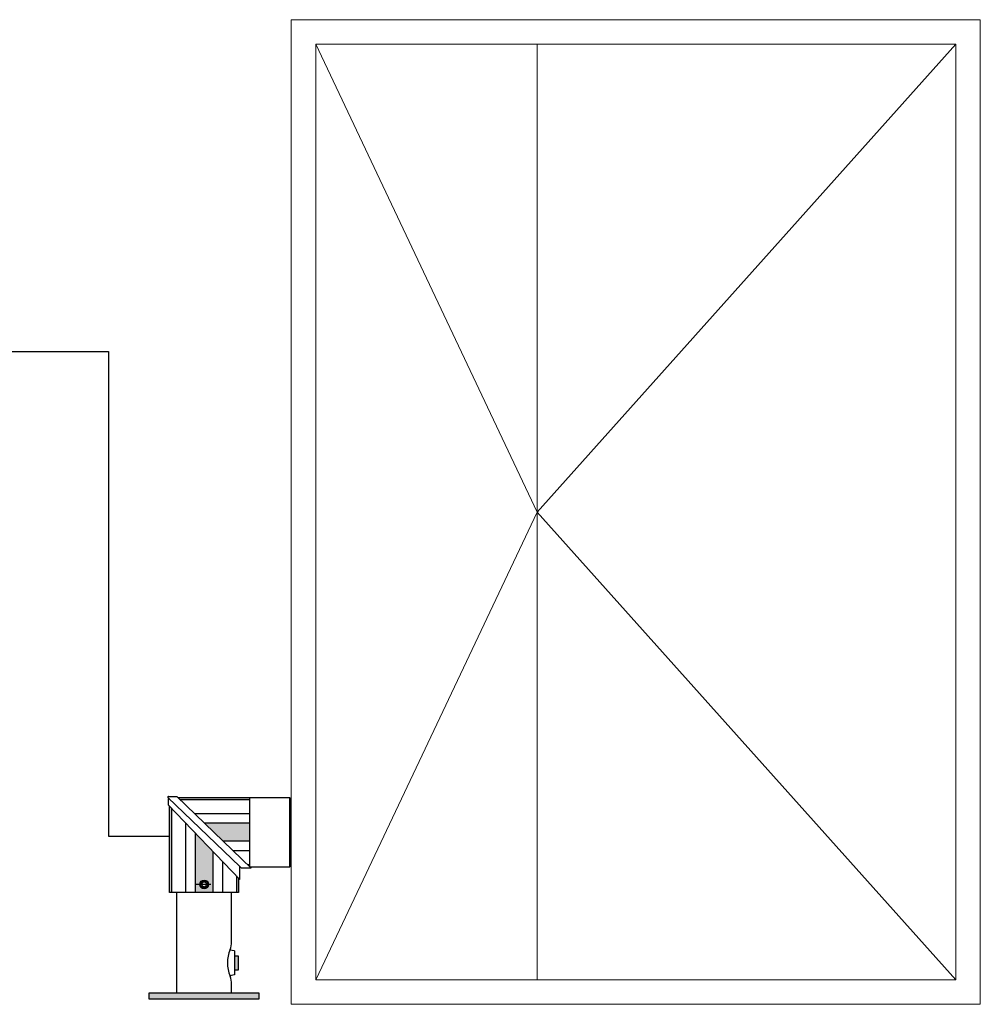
# Model space of a CAD drawing. Header units: millimetres. Extents: x 2709036 to 2756280, y 168165 to 192362.
# Tile 192 of 192: x 2752619 to 2754571, y 172090 to 174090. Entities that reach past the tile are written whole.
import ezdxf

# ---------------------------------------------------------------- set-up
doc = ezdxf.new("R2010")
doc.units = ezdxf.units.MM
doc.header["$MEASUREMENT"] = 0
doc.linetypes.add('MITTE', pattern=[50.8, 31.75, -6.35, 6.35, -6.35])
doc.layers.add('D+H Urządzenia', color=30, linetype='Continuous')
doc.layers.add('D+H_TABELKA', color=7, linetype='Continuous', lineweight=13)

# ---------------------------------------------------------------- blocks, each defined once
blk = doc.blocks.new('_gtr')
at = {"layer": 'D+H Urządzenia'}
h = blk.add_hatch(color=256, dxfattribs=at)
h.dxf.hatch_style = 1
h.paths.add_polyline_path([(24.35, 30.39), (23.95, 30.79), (23.95, 10.79), (24.35, 11.19)])
h.paths.add_polyline_path([(-10.34, 27.68), (-10.94, 28.31), (-10.94, 3.28), (-10.34, 3.28)])
h.paths.add_polyline_path([(9.06, 7.51), (8.46, 8.13), (8.46, 3.28), (9.06, 3.28)])
h.paths.add_polyline_path([(12.35, 11.39), (11.72, 11.39), (12.35, 10.79)])
h.paths.add_polyline_path([(12.35, 30.79), (-8.45, 30.79), (-7.83, 30.19), (12.35, 30.19)])
h.paths.add_polyline_path([(12.35, 23.39), (-0.76, 23.39), (4.65, 18.19), (12.35, 18.19)])
h.paths.add_polyline_path([(1.66, 15.2), (-3.54, 20.61), (-3.54, 3.28), (1.66, 3.28)])
h.paths.add_polyline_path([(0.32, 5.68, -1), (-2.2, 5.68, -1)], flags=16)
h.paths.add_polyline_path([(0.1, 5.68, -1), (-1.98, 5.68, -1)], flags=0)
h.paths.add_polyline_path([(-0.94, 6.41), (-0.31, 6.04), (-0.31, 5.31), (-0.94, 4.95), (-1.57, 5.31), (-1.57, 6.04)], flags=0)
h.paths.add_polyline_path([(15.06, -25.92), (-16.94, -25.92), (-16.94, -27.52), (15.06, -27.52)])
h.paths.add_polyline_path([(9.06, -15.12), (7.86, -15.12), (7.86, -19.12), (9.06, -19.12)])
for p, q in [((-11.4, 30.85), (9.4, 10.85)), ((-11.34, 30.32), (-11.34, 28.72)), ((9.46, 7.09), (-11.34, 28.72)), ((-11.26, 31.19), (-8.87, 31.19)), ((-8.87, 31.19), (12.76, 10.39)), ((23.95, 30.79), (-8.45, 30.79)), ((12.35, 30.19), (-7.83, 30.19)), ((12.35, 10.79), (12.35, 30.79)), ((23.95, 30.79), (24.35, 30.39)), ((23.95, 10.79), (23.95, 30.79)), ((24.35, 11.19), (24.35, 30.39)), ((-10.94, 3.28), (-10.94, 28.31)), ((-10.34, 27.68), (-10.34, 3.28)), ((12.35, 26.19), (-3.67, 26.19)), ((-6.34, 23.52), (-6.34, 3.28)), ((12.35, 23.39), (-0.76, 23.39)), ((-3.54, 20.61), (-3.54, 3.28)), ((12.35, 18.19), (4.65, 18.19)), ((1.66, 15.2), (1.66, 3.28)), ((12.35, 15.39), (7.56, 15.39)), ((4.46, 12.29), (4.46, 3.28)), ((9.4, 10.85), (9.82, 10.45)), ((9.46, 7.09), (9.46, 10.71)), ((12.76, 10.39), (9.96, 10.39)), ((12.35, 11.39), (11.72, 11.39)), ((12.35, 10.79), (23.95, 10.79)), ((23.95, 10.79), (24.35, 11.19)), ((-0.94, 6.41), (-1.57, 6.04)), ((-1.57, 6.04), (-1.57, 5.31)), ((-0.31, 6.04), (-0.94, 6.41)), ((-0.31, 6.04), (-0.31, 5.31)), ((8.46, 8.13), (8.46, 3.28)), ((9.06, 7.51), (9.06, 3.28)), ((-8.94, 3.28), (-10.94, 3.28)), ((7.06, 3.28), (-8.94, 3.28)), ((-8.94, 3.28), (-8.94, -25.92)), ((-1.57, 5.31), (-0.94, 4.95)), ((-0.94, 4.95), (-0.31, 5.31)), ((9.06, 3.28), (7.06, 3.28)), ((7.06, -11), (7.06, 3.28)), ((7.06, 3.28), (7.06, 3.28)), ((7.86, -13.62), (6.55, -13.43)), ((7.86, -13.62), (7.86, -20.62)), ((9.06, -15.12), (7.86, -15.12)), ((9.06, -19.12), (9.06, -15.12)), ((7.86, -19.12), (9.06, -19.12)), ((7.86, -20.62), (6.55, -20.82)), ((7.06, -25.92), (7.06, -23.24))]:
    blk.add_line(p, q, dxfattribs=at)
at = {"layer": 'D+H Urządzenia', "linetype": 'MITTE'}
blk.add_line((0.99, 5.68), (-3.21, 5.68), dxfattribs=at)
at = {"layer": 'D+H Urządzenia'}
blk.add_lwpolyline([(15.06, -27.52), (15.06, -25.92), (-16.94, -25.92), (-16.94, -27.52)], close=True, dxfattribs=at)
for radius in [1.26, 1.04]:
    blk.add_circle((-0.94, 5.68), radius, dxfattribs=at)
for centre, radius, start, end in [((-11.26, 30.99), 0.2, 90, 226.1233), ((-11.14, 30.32), 0.2, 46.1233, 180), ((9.26, 10.71), 0.2, 0, 46.1233), ((9.96, 10.59), 0.2, 226.1233, 270), ((1.06, -11), 6, 337.8084, 0), ((16.06, -17.12), 10.2, 157.8084, 202.1916), ((1.06, -23.24), 6, 0, 22.1916)]:
    blk.add_arc(centre, radius, start, end, dxfattribs=at)

msp = doc.modelspace()

# ---------------------------------------------------------------- linework, layer by layer
at = {"color": 3}
for p, q in [((2751754.4, 173415.9), (2752799.1, 173415.9)), ((2752799.1, 173415.9), (2752799.1, 172431.7)), ((2752799.1, 172431.7), (2752923.5, 172431.7))]:
    msp.add_line(p, q, dxfattribs=at)
at = {"layer": 'D+H_TABELKA'}
for p, q in [((2754570.5, 174090.2), (2753170.5, 174090.2)), ((2753170.5, 174090.2), (2753170.5, 172090.2)), ((2754570.5, 172090.2), (2754570.5, 174090.2)), ((2753670.5, 173090.2), (2753220.5, 174040.2)), ((2754520.5, 174040.2), (2753220.5, 174040.2)), ((2753220.5, 174040.2), (2753220.5, 172140.2)), ((2753670.5, 174040.2), (2753670.5, 172140.2)), ((2753670.5, 173090.2), (2754520.5, 174040.2)), ((2754520.5, 172140.2), (2754520.5, 174040.2)), ((2753670.5, 173090.2), (2753220.5, 172140.2)), ((2753670.5, 173090.2), (2754520.5, 172140.2)), ((2753220.5, 172140.2), (2754520.5, 172140.2)), ((2753170.5, 172090.2), (2754570.5, 172090.2))]:
    msp.add_line(p, q, dxfattribs=at)

# ---------------------------------------------------------------- block references
at = {"xscale": 7.000000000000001, "yscale": 7.000000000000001, "zscale": 7.000000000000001}
msp.add_blockref('_gtr', (2753000.1, 172294.1), dxfattribs=at)

doc.saveas('drawing.dxf')
